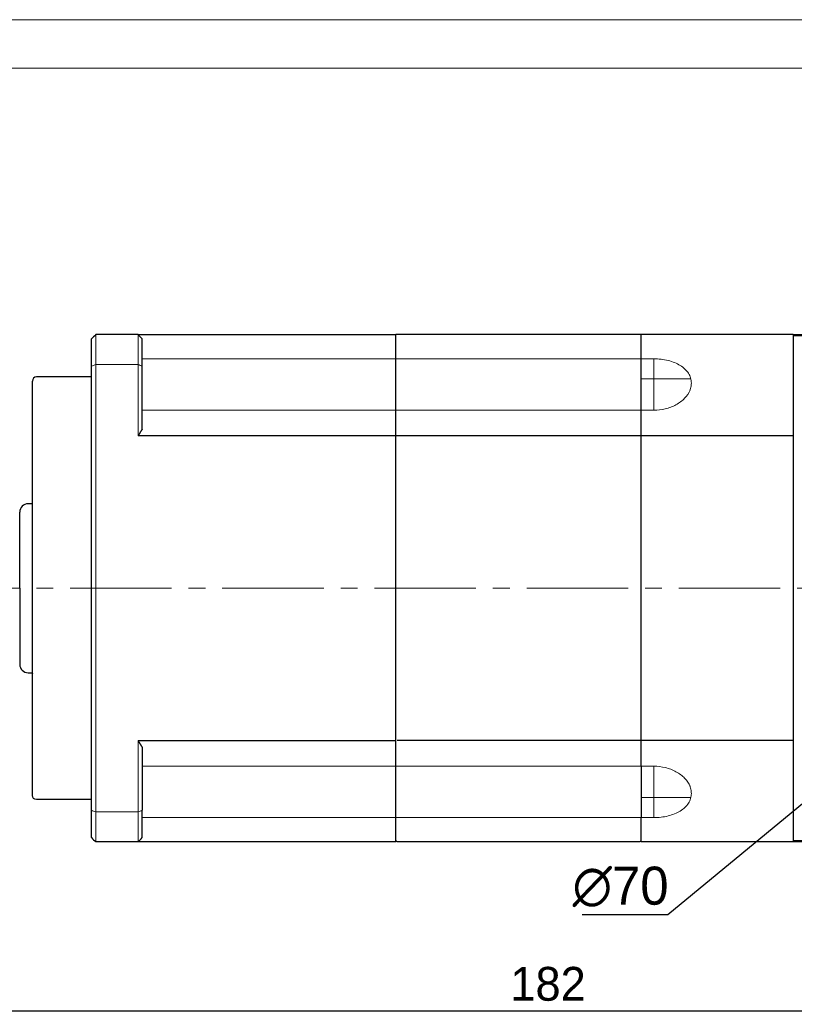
# Model space of a CAD drawing. Header units: millimetres. Extents: x 2035 to 2519, y 1001 to 1341.
# Tile 4 of 9: x 2157 to 2249, y 1225 to 1341. Entities that reach past the tile are written whole.
import ezdxf

# ---------------------------------------------------------------- set-up
doc = ezdxf.new("R2010")
doc.units = ezdxf.units.MM
doc.header["$PDSIZE"] = -5
doc.linetypes.add('点画线', pattern=[18, 12, -2, 2, -2])
doc.layers.get('0').update_dxf_attribs({"lineweight": 18})
doc.layers.get('Defpoints').update_dxf_attribs({"lineweight": 18})
for name, color, linetype, lineweight in [('7中心线层', 7, '点画线', 18), ('尺寸线层', 3, 'Continuous', 18), ('粗实线', 7, 'Continuous', 50)]:
    doc.layers.add(name, color=color, linetype=linetype, lineweight=lineweight)
doc.styles.add('工程字', font='txt')
doc.dimstyles.new('DIMSTYLE_17', dxfattribs={"dimtxt": 8, "dimasz": 12, "dimexe": 0.18, "dimexo": 0.0625, "dimgap": 0.09, "dimtad": 1, "dimtih": 1, "dimtoh": 1, "dimdec": 3, "dimdsep": 46, "dimtxsty": 'Standard', "dimblk": '_CAXARROW', "dimcen": 0.09, "dimdle": 24, "dimadec": 0, "dimazin": 0, "dimtfac": 0.7, "dimtdec": 3, "dimtofl": 0, "dimtmove": 0, "dimatfit": 3, "dimfxl": 1, "dimtolj": 1, "dimarcsym": 0})
doc.dimstyles.new('ISO-25', dxfattribs={"dimtxt": 5.5, "dimasz": 1, "dimexe": 1.25, "dimexo": 0.625, "dimtad": 1, "dimtxsty": '工程字', "dimcen": 2.5, "dimdle": 2, "dimadec": 0, "dimazin": 0, "dimtfac": 1, "dimtmove": 0, "dimatfit": 3, "dimfxl": 1, "dimarcsym": 0})
doc.dimstyles.new('副本 ISO-25', dxfattribs={"dimtxt": 5.5, "dimasz": 2.5, "dimexe": 1.25, "dimexo": 0.625, "dimtad": 1, "dimtxsty": '工程字', "dimcen": 2.5, "dimdle": 5, "dimadec": 0, "dimazin": 0, "dimtfac": 1, "dimtmove": 0, "dimatfit": 3, "dimfxl": 1, "dimtolj": 1, "dimarcsym": 0})

# ---------------------------------------------------------------- blocks, each defined once
blk = doc.blocks.new('*D85')
at = {"layer": 'Defpoints', "color": 0}
for p in [(2128.94, 1223.93), (2128.94, 1179.57), (2310.95, 1149.95)]:
    blk.add_point(p, dxfattribs=at)
at = {"layer": '尺寸线层', "color": 0, "lineweight": -2}
for p, q in [((2128.94, 1180.19), (2128.94, 1225.18)), ((2310.95, 1150.58), (2310.95, 1225.18)), ((2307.45, 1223.93), (2132.44, 1223.93))]:
    blk.add_line(p, q, dxfattribs=at)
at = {"layer": '尺寸线层', "color": 0}
for points in [[(2132.44, 1224.51), (2132.44, 1223.35), (2128.94, 1223.93)], [(2307.45, 1223.35), (2307.45, 1224.51), (2310.95, 1223.93)]]:
    blk.add_solid(points, dxfattribs=at)
at = {"layer": '尺寸线层', "color": 0, "insert": (2219.94, 1227.13), "char_height": 4, "attachment_point": 5, "style": '工程字'}
blk.add_mtext('182', dxfattribs=at)
blk = doc.blocks.new('_CAXARROW')
blk.add_hatch(color=0).paths.add_polyline_path([(0, 0), (-1, 0.125), (-1, -0.125)], flags=0)
blk = doc.blocks.new('*D108')
at = {"layer": 'Defpoints', "color": 0}
for p in [(2307.96, 1296.2), (2253.93, 1251.7)]:
    blk.add_point(p, dxfattribs=at)
at = {"layer": '尺寸线层', "color": 0, "linetype": 'Continuous', "lineweight": -2}
for p, q in [((2280.85, 1273.95), (2281.03, 1273.95)), ((2280.94, 1273.86), (2280.94, 1274.04)), ((2234.11, 1235.37), (2251.61, 1249.79)), ((2223.96, 1235.37), (2234.11, 1235.37))]:
    blk.add_line(p, q, dxfattribs=at)
blk.add_arc((2280.94, 1273.95), 35, 219.1812, 303.4193, dxfattribs=at)
at = {"layer": '尺寸线层', "color": 0, "lineweight": -2, "xscale": 3, "yscale": 3, "zscale": 3, "rotation": 39.47590187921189}
blk.add_blockref('_CAXARROW', (2253.93, 1251.7), dxfattribs=at)
at = {"layer": '尺寸线层', "color": 0, "insert": (2228.52, 1238.62), "char_height": 4.5, "attachment_point": 5, "style": '工程字'}
blk.add_mtext('\\A1;∅70', dxfattribs=at)
blk = doc.blocks.new('_FILLED')
at = {"linetype": 'ByBlock'}
blk.add_hatch(color=0, dxfattribs=at).paths.add_polyline_path([(0, 0), (-1, 0.133), (-1, -0.133)], flags=0)
blk = doc.blocks.new('*D111')
at = {"layer": 'Defpoints', "color": 0}
for p in [(2309.93, 1302.94), (2301.45, 1294.46), (2323.24, 1285.28), (2156.41, 1273.95), (2312.33, 1273.95)]:
    blk.add_point(p, dxfattribs=at)
at = {"layer": '尺寸线层', "color": 0, "lineweight": -2}
for p, q in [((2310.38, 1303.38), (2312.79, 1305.8)), ((2312.96, 1273.95), (2325.99, 1273.95))]:
    blk.add_line(p, q, dxfattribs=at)
blk.add_arc((2280.94, 1273.95), 43.79, 3.2713, 41.7287, dxfattribs=at)
at = {"layer": '尺寸线层', "color": 0}
for points in [[(2313.93, 1303.38), (2313.32, 1302.81), (2311.91, 1304.92)], [(2324.25, 1276.44), (2325.08, 1276.46), (2324.74, 1273.95)]]:
    blk.add_solid(points, dxfattribs=at)
at = {"layer": '尺寸线层', "color": 0, "insert": (2324.52, 1292), "char_height": 5.5, "attachment_point": 5, "rotation": 292.5, "style": '工程字'}
blk.add_mtext('\\A1;45%%d', dxfattribs=at)
blk = doc.blocks.new('*D112')
at = {"layer": 'Defpoints', "color": 0}
for p in [(2156.41, 1273.95), (2312.33, 1273.95), (2301.45, 1253.44), (2318.86, 1252.06), (2309.93, 1244.96)]:
    blk.add_point(p, dxfattribs=at)
at = {"layer": '尺寸线层', "color": 0, "lineweight": -2}
for p, q in [((2312.96, 1273.95), (2325.98, 1273.95)), ((2310.38, 1244.52), (2312.79, 1242.1))]:
    blk.add_line(p, q, dxfattribs=at)
blk.add_arc((2280.94, 1273.95), 43.79, 318.2717, 356.7283, dxfattribs=at)
at = {"layer": '尺寸线层', "color": 0}
for points in [[(2325.08, 1271.44), (2324.24, 1271.46), (2324.73, 1273.95)], [(2313.32, 1245.09), (2313.93, 1244.52), (2311.91, 1242.99)]]:
    blk.add_solid(points, dxfattribs=at)
at = {"layer": '尺寸线层', "color": 0, "insert": (2318.28, 1258.48), "char_height": 5.5, "attachment_point": 5, "rotation": 67.5, "style": '工程字'}
blk.add_mtext('\\A1;45%%d', dxfattribs=at)

msp = doc.modelspace()

# ---------------------------------------------------------------- linework, layer by layer
for p, q in [((2166.4436, 1300.4077), (2166.4436, 1303.9502)), ((2171.4436, 1300.4077), (2171.4436, 1303.9502)), ((2248.9432, 1303.8031), (2248.9432, 1303.9502)), ((2254.3199, 1303.8031), (2248.9432, 1303.8031)), ((2171.9436, 1301.0836), (2201.9436, 1301.0836)), ((2230.9436, 1301.0847), (2201.9436, 1301.0836)), ((2232.4436, 1301.0847), (2230.9436, 1301.0847)), ((2232.4436, 1298.7002), (2232.4436, 1301.0847)), ((2166.4436, 1300.4077), (2166.4436, 1247.4927)), ((2171.4436, 1300.4077), (2166.4436, 1300.4077)), ((2171.4436, 1291.9779), (2171.4436, 1300.4077)), ((2232.4436, 1298.7002), (2230.9436, 1298.7002)), ((2232.4436, 1294.9715), (2232.4436, 1298.7002)), ((2236.8373, 1298.7002), (2232.4436, 1298.7002)), ((2171.9436, 1295.0043), (2201.9436, 1295.0043)), ((2230.9436, 1295.0057), (2201.9436, 1295.0044)), ((2232.4436, 1295.0057), (2230.9436, 1295.0057)), ((2158.9145, 1283.9502), (2158.9145, 1263.9502)), ((2171.4436, 1247.4927), (2171.4436, 1255.9224)), ((2171.9436, 1252.8961), (2201.9436, 1252.8961)), ((2201.9436, 1252.8961), (2230.9436, 1252.8974)), ((2230.9436, 1252.8974), (2232.4436, 1252.8974)), ((2232.4436, 1252.9289), (2232.4436, 1249.2002)), ((2232.4436, 1249.2002), (2230.9436, 1249.2002)), ((2236.8373, 1249.2002), (2232.4436, 1249.2002)), ((2232.4436, 1249.2002), (2232.4436, 1246.8157)), ((2166.4436, 1243.9502), (2166.4436, 1247.4927)), ((2171.4436, 1247.4927), (2166.4436, 1247.4927)), ((2171.4436, 1243.9502), (2171.4436, 1247.4927)), ((2171.9436, 1246.8167), (2201.9436, 1246.8167)), ((2230.9436, 1246.8167), (2201.9436, 1246.8167)), ((2230.9436, 1246.8178), (2232.4436, 1246.8178)), ((2248.9432, 1244.0972), (2254.3199, 1244.0972)), ((2248.9432, 1243.9502), (2248.9432, 1244.0972))]:
    msp.add_line(p, q)
for points in [[(2037.6468, 1000.7701), (2519.0643, 1000.7701), (2519.0643, 1341.201), (2037.6468, 1341.201)], [(2066.3026, 1006.5012), (2513.3332, 1006.5012), (2513.3332, 1335.4699), (2066.3026, 1335.4699)]]:
    msp.add_lwpolyline(points, close=True)
for points, knots in [([(2236.892, 1298.2198), (2236.8753, 1298.4225), (2236.8418, 1298.8285), (2236.5748, 1299.3896), (2236.1603, 1299.8914), (2235.4186, 1300.4569), (2234.4261, 1300.8508), (2233.3147, 1301.0555), (2232.7341, 1301.075), (2232.4436, 1301.0847)], [0, 0, 0, 0, 0.12495663, 0.25029077, 0.37498525, 0.50035684, 0.74914029, 0.8744427, 1, 1, 1, 1]), ([(2236.724, 1297.3549), (2236.736, 1297.3858), (2236.7811, 1297.5096), (2236.8132, 1297.6345), (2236.8373, 1297.7281)], [0, 0, 0, 0, 0.24966665, 1, 1, 1, 1]), ([(2236.8373, 1297.7281), (2236.8543, 1297.8165), (2236.8858, 1297.981), (2236.89, 1298.1443), (2236.892, 1298.2198)], [0, 0, 0, 0, 0.53729094, 1, 1, 1, 1]), ([(2236.7341, 1297.3826), (2236.5937, 1297.0336), (2236.1797, 1296.4096), (2235.1304, 1295.6141), (2233.8343, 1295.117), (2232.9173, 1295.0102), (2232.4436, 1295.0057)], [0, 0, 0, 0, 0.26542435, 0.52104108, 0.76614927, 1, 1, 1, 1]), ([(2232.4436, 1252.8974), (2232.9197, 1252.8928), (2233.8389, 1252.7852), (2235.1364, 1252.2857), (2236.1839, 1251.4887), (2236.5964, 1250.8644), (2236.736, 1250.5154)], [0, 0, 0, 0, 0.23469388, 0.47960258, 0.73496566, 1, 1, 1, 1]), ([(2236.8373, 1250.1748), (2236.8134, 1250.2676), (2236.7777, 1250.4064), (2236.726, 1250.5441), (2236.7074, 1250.5897)], [0, 0, 0, 0, 0.66795137, 1, 1, 1, 1]), ([(2236.892, 1249.683), (2236.89, 1249.7585), (2236.8858, 1249.9218), (2236.8543, 1250.0864), (2236.8373, 1250.1748)], [0, 0, 0, 0, 0.46269923, 1, 1, 1, 1]), ([(2232.4436, 1246.8178), (2232.7328, 1246.8274), (2233.3121, 1246.8468), (2234.4228, 1247.0507), (2235.4147, 1247.4438), (2236.1575, 1248.0086), (2236.5726, 1248.5095), (2236.8413, 1249.0721), (2236.8751, 1249.479), (2236.892, 1249.683)], [0, 0, 0, 0, 0.12498539, 0.25030311, 0.49920605, 0.6238953, 0.74915796, 0.87423656, 1, 1, 1, 1])]:
    msp.add_open_spline(points, degree=3, knots=knots)
for points in [[(2165.9436, 1300.218), (2166.1102, 1300.2815), (2166.2769, 1300.3447), (2166.4436, 1300.4077)], [(2171.4436, 1300.4077), (2171.6103, 1300.3447), (2171.7769, 1300.2815), (2171.9436, 1300.218)], [(2171.4436, 1300.4077), (2171.6103, 1300.3447), (2171.7769, 1300.2815), (2171.9436, 1300.218)], [(2166.4436, 1247.4927), (2166.2769, 1247.5557), (2166.1102, 1247.6189), (2165.9436, 1247.6823)], [(2171.9436, 1247.6823), (2171.7769, 1247.6189), (2171.6103, 1247.5557), (2171.4436, 1247.4927)]]:
    msp.add_open_spline(points, degree=3)
at = {"layer": '7中心线层'}
msp.add_line((2127.4122, 1273.9502), (2312.3307, 1273.9502), dxfattribs=at)
at = {"layer": '粗实线', "linetype": 'Continuous', "lineweight": 30}
for p, q in [((2165.9436, 1300.218), (2165.9436, 1303.4502)), ((2171.4436, 1303.9502), (2166.4436, 1303.9502)), ((2171.4436, 1303.9502), (2201.9436, 1303.9502)), ((2171.9436, 1292.785), (2171.9436, 1303.4502)), ((2201.9436, 1255.9224), (2201.9436, 1303.9502)), ((2248.9432, 1303.9502), (2201.9436, 1303.9502)), ((2230.9436, 1255.9224), (2230.9436, 1303.9502)), ((2248.9432, 1303.9502), (2248.9432, 1291.9779)), ((2248.9432, 1303.9502), (2254.4858, 1303.9502)), ((2248.9432, 1303.8031), (2248.9432, 1292.2204)), ((2165.9436, 1247.6823), (2165.9436, 1300.218)), ((2165.9436, 1298.9502), (2159.4436, 1298.9502)), ((2158.9436, 1249.4502), (2158.9436, 1298.4502)), ((2230.9436, 1291.9779), (2171.4436, 1291.9779)), ((2248.9432, 1291.9779), (2230.9436, 1291.9779)), ((2248.9432, 1291.9779), (2248.9432, 1255.9224)), ((2248.9432, 1291.6984), (2248.9432, 1256.202)), ((2158.9147, 1283.9502), (2158.4436, 1283.9502)), ((2158.9145, 1283.9502), (2158.9436, 1284.0568)), ((2157.4436, 1273.9502), (2157.4436, 1282.9502)), ((2157.4436, 1273.9502), (2157.4436, 1264.9502)), ((2158.4436, 1263.9502), (2158.9147, 1263.9502)), ((2158.9145, 1263.9502), (2158.9436, 1263.8435)), ((2171.4436, 1255.9224), (2201.9436, 1255.9224)), ((2201.9436, 1243.9502), (2201.9436, 1255.9224)), ((2230.9436, 1255.9224), (2202.0936, 1255.9224)), ((2248.9432, 1255.9224), (2230.9436, 1255.9224)), ((2230.9436, 1252.8946), (2230.9436, 1255.9224)), ((2248.9432, 1255.9224), (2248.9432, 1243.9502)), ((2248.9432, 1255.6799), (2248.9432, 1244.0972)), ((2171.9436, 1255.1154), (2171.9436, 1247.6823)), ((2230.9436, 1252.8946), (2230.9436, 1246.8178)), ((2165.9436, 1248.9502), (2159.4436, 1248.9502)), ((2165.9436, 1244.4502), (2165.9436, 1247.6823)), ((2171.9436, 1244.4502), (2171.9436, 1247.6823)), ((2230.9436, 1243.9502), (2230.9436, 1246.8178)), ((2171.4436, 1243.9502), (2166.4436, 1243.9502)), ((2201.9436, 1243.9502), (2171.4436, 1243.9502)), ((2230.7936, 1243.9502), (2202.0936, 1243.9502)), ((2248.9432, 1243.9502), (2230.9436, 1243.9502)), ((2254.4858, 1243.9502), (2248.9432, 1243.9502))]:
    msp.add_line(p, q, dxfattribs=at)
for centre, radius, start, end in [((2159.4436, 1298.4502), 0.5, 90, 180), ((2158.4436, 1282.9502), 1, 90, 180), ((2158.4436, 1264.9502), 1, 180, 270)]:
    msp.add_arc(centre, radius, start, end, dxfattribs=at)
at = {"layer": '粗实线', "linetype": 'Continuous', "lineweight": 30, "extrusion": (0, 0, -1)}
msp.add_arc((-2159.4436, 1249.4502), 0.5, 270, 0, dxfattribs=at)
at = {"layer": '粗实线', "linetype": 'Continuous', "lineweight": 30}
for points in [[(2166.4436, 1303.9502), (2166.2769, 1303.7835), (2166.1102, 1303.6168), (2165.9436, 1303.4502)], [(2171.9436, 1303.4502), (2171.7769, 1303.6168), (2171.6103, 1303.7835), (2171.4436, 1303.9502)], [(2165.9436, 1244.4502), (2166.1102, 1244.2836), (2166.2769, 1244.1169), (2166.4436, 1243.9502)], [(2171.4436, 1243.9502), (2171.6103, 1244.1169), (2171.7769, 1244.2836), (2171.9436, 1244.4502)], [(2201.9436, 1244.1002), (2201.9936, 1244.0502), (2202.0436, 1244.0002), (2202.0936, 1243.9502)], [(2230.9436, 1244.1002), (2230.8936, 1244.0502), (2230.8436, 1244.0002), (2230.7936, 1243.9502)]]:
    msp.add_open_spline(points, degree=3, dxfattribs=at)
for points in [[(2171.9436, 1292.785), (2171.7733, 1292.5183), (2171.6066, 1292.2492), (2171.4436, 1291.9779)], [(2171.4436, 1255.9224), (2171.6066, 1255.6512), (2171.7733, 1255.3821), (2171.9436, 1255.1154)]]:
    msp.add_rational_spline(points, [1, 0.999938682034, 0.999938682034, 1], degree=3, dxfattribs=at)

# ---------------------------------------------------------------- dimensions: what is measured, and where the dimension line sits
at = {"layer": '尺寸线层'}
for base, line1, line2, picture, middle in [((2323.2434, 1285.2845), ((2301.4493, 1294.4563), (2309.9346, 1302.9416)), ((2156.4122, 1273.9502), (2312.3307, 1273.9502)), '*D111', (2324.5202, 1292.0004)), ((2318.8644, 1252.0564), ((2156.4122, 1273.9502), (2312.3307, 1273.9502)), ((2301.4493, 1253.4441), (2309.9346, 1244.9588)), '*D112', (2318.2796, 1258.485))]:
    dim = msp.add_angular_dim_2l(base=base, line1=line1, line2=line2, dimstyle='副本 ISO-25', dxfattribs=at)
    dim.commit()
    dim.dimension.update_dxf_attribs({"geometry": picture, "text_midpoint": middle})
at = {"layer": '尺寸线层', "linetype": 'Continuous'}
dim = msp.add_diameter_dim_2p(p1=(2307.9594, 1296.2016), p2=(2253.927, 1251.6988), dimstyle='DIMSTYLE_17', override={"dimtxt": 4.5, "dimasz": 3, "dimgap": 1, "dimtxsty": '工程字', "dimtol": 0, "dimldrblk": '_FILLED'}, dxfattribs=at)
dim.commit()
dim.dimension.update_dxf_attribs({"geometry": '*D108', "text_midpoint": (2228.52, 1235.3729), "dimtype": 163})
at = {"layer": '尺寸线层'}
dim = msp.add_linear_dim(base=(2128.9436, 1223.9311), p1=(2310.9458, 1149.95), p2=(2128.9436, 1179.566), dimstyle='ISO-25', override={"dimtxt": 4, "dimasz": 3.5, "dimgap": 1.2}, dxfattribs=at)
dim.commit()
dim.dimension.update_dxf_attribs({"geometry": '*D85', "text_midpoint": (2219.9447, 1227.1311)})

doc.saveas('drawing.dxf')
